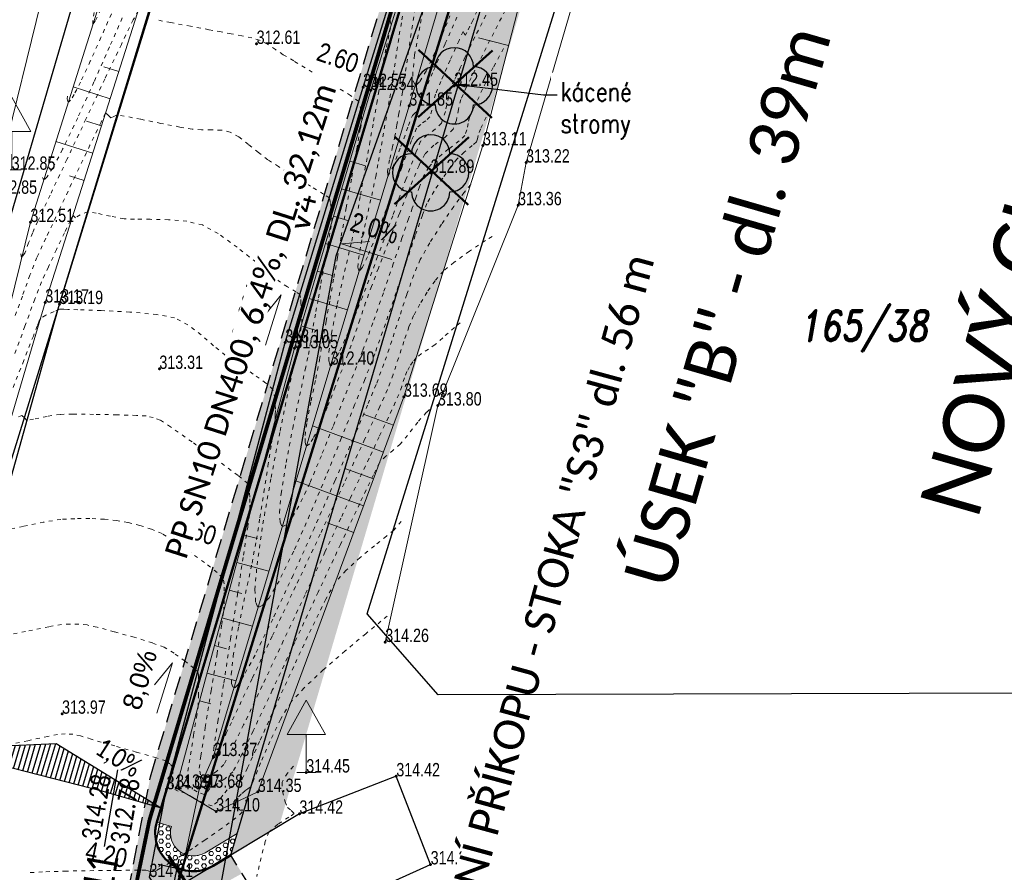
# Model space of a CAD drawing. Header units: feet. Extents: x -783217 to -782936, y -1044805 to -1043930.
# Tile 9 of 81: x -783120 to -783094, y -1044684 to -1044661. Entities that reach past the tile are written whole.
import ezdxf
from ezdxf import colors
from ezdxf.entities.mleader import LeaderData, LeaderLine
from ezdxf.enums import TextEntityAlignment as Align
from ezdxf.math import Vec2, Vec3

# ---------------------------------------------------------------- set-up
doc = ezdxf.new("R2010")
doc.units = ezdxf.units.FT
doc.header["$MEASUREMENT"] = 0
for name, pattern in [('ACAD_ISO07W100', [3, 0, -3]), ('V1a', [1, 1, 0]), ('ČÁRKOVANÁ', [0.75, 0.5, -0.25])]:
    doc.linetypes.add(name, pattern=pattern)
doc.layers.get('Defpoints').update_dxf_attribs({"lineweight": 9})
for name, color, linetype, lineweight in [('_DZ vodorovné', 5, 'Continuous', 15), ('BOURÁNÍ', 1, 'Continuous', 50), ('Dopravní zařízen', 7, 'Continuous', 13), ('K_silniční obrubník', 1, 'Continuous', 50), ('K_záhon. obr.', 202, 'Continuous', 30), ('KAN-návrh', 16, 'KANVBRDO', 50), ('KAN-popis', 14, 'Continuous', 30), ('KN_hranice pozemků', 140, 'Continuous', 30), ('popis kan', 1, 'Continuous', 25), ('POPIS-VELKÉ', 1, 'Continuous', 50), ('S_UV NOVÉ', 14, 'Continuous', 30), ('Vrstevnice', 250, 'ACAD_ISO07W100', 15), ('Vrstva 51', 7, 'Continuous', 0), ('Z_svahování', 36, 'Continuous', 9), ('Z_VÝŠKY', 7, 'Continuous', 9), ('Z_VÝŠKY NETISK', 252, 'Continuous', 9), ('ŠRAFY', 9, 'Continuous', 9), ('šrafy varovné pásy', 230, 'Continuous', 5)]:
    doc.layers.add(name, color=color, linetype=linetype, lineweight=lineweight)
doc.layers.add('A-sklony', color=7, linetype='Continuous', true_color=0xfa052e)
for name, color, linetype in [('A_kóty', 1, 'Continuous'), ('A_výšky a sklony', 1, 'Continuous'), ('K-HRANA KOMUNIKACE', 1, 'Continuous'), ('KN_čísla pozemků', 140, 'Continuous'), ('nové sklony', 1, 'Continuous'), ('S-Popis', 1, 'Continuous'), ('Z_hrany ploch', 7, 'Continuous'), ('Z_stromy', 114, 'Continuous')]:
    doc.layers.add(name, color=color, linetype=linetype)
doc.layers.add('SRF_CHODNÍKY', color=7, linetype='Continuous', lineweight=25, true_color=0xf5f089)
doc.layers.add('šrafy zeleň', color=7, linetype='Continuous', lineweight=13, true_color=0xdaf1b1)
doc.styles.add('calibri', font='calibri.ttf')
doc.styles.add('Legend', font='calibri.ttf')
doc.styles.add('RomanD', font='romand.shx', dxfattribs={"width": 0.7, "oblique": 10})
doc.styles.add('ROMANS', font='romans.shx', dxfattribs={"width": 0.8})
doc.styles.add('Style-cs_Working', font='cs_Working.shx')
doc.styles.add('znacky', font='arial.ttf')
doc.linetypes.add('6.2321', pattern='A,3.5,-4,[24,dgnlstyle-is.shx,S=0.015865,R=0,X=0,Y=0],6,-3,3.5', length=20)
doc.linetypes.add('KANVBRDO', pattern='A,7,-6.5,[6,civil.shx,S=1,R=0,X=0,Y=0],-6.5', length=20)
doc.dimstyles.new('situ 250', dxfattribs={"dimscale": 0.25, "dimtxt": 2, "dimasz": 2.2, "dimexe": 2, "dimexo": 2, "dimgap": 0.8, "dimtad": 1, "dimrnd": 0.05, "dimzin": 3, "dimtxsty": 'ROMANS', "dimblk": 'ARCHTICK', "dimcen": 0.09, "dimdle": 1, "dimadec": 1, "dimazin": 3, "dimtfac": 1, "dimtofl": 0, "dimtmove": 0, "dimatfit": 2, "dimldrblk": 'TerminatorOpen_0.5', "dimfxl": 4, "dimfxlon": 1, "dimfrac": 2, "dimtzin": 3, "dimarcsym": 0})

# ---------------------------------------------------------------- blocks, each defined once
blk = doc.blocks.new('5.270')
at = {"layer": 'Dopravní zařízen', "linetype": 'Continuous'}
for p, q in [((0, 3.8), (-1, 2)), ((0, 3.8), (1, 2)), ((1, 2), (-1, 2)), ((0, 2), (0, 0)), ((-0.5, 0), (0.5, 0))]:
    blk.add_line(p, q, dxfattribs=at)
blk = doc.blocks.new('STL')
at = {"layer": 'Z_stromy', "linetype": 'Continuous'}
blk.add_circle((0, 0.001), 0.001, dxfattribs=at)
for centre, start, end in [((0.001, 1.001), 359.9964, 179.9964), ((-1, 0.001), 89.9964, 269.9964), ((1, 0.001), 269.9964, 89.9964), ((0, -0.999), 179.9964, 359.9964)]:
    blk.add_arc(centre, 1, start, end, dxfattribs=at)
blk = doc.blocks.new('_ArchTick')
at = {"color": 0, "linetype": 'ByBlock', "const_width": 0.15}
blk.add_lwpolyline([(-0.5, -0.5), (0.5, 0.5)], dxfattribs=at)
blk = doc.blocks.new('*D53')
at = {"layer": 'A_kóty', "color": 0, "linetype": 'Continuous', "lineweight": -2, "ltscale": 0.5, "transparency": 16777216}
for p, q in [((-783116.131, -1044683.179), (-783117.235, -1044688.414)), ((-783116.183, -1044683.424), (-783116.672, -1044683.321)), ((-783117.183, -1044688.17), (-783117.673, -1044688.067))]:
    blk.add_line(p, q, dxfattribs=at)
at = {"layer": 'Defpoints', "color": 0, "linetype": 'Continuous', "ltscale": 0.5, "transparency": 16777216}
for p in [(-783116.042, -1044683.454), (-783117.183, -1044688.17), (-783117.042, -1044688.2)]:
    blk.add_point(p, dxfattribs=at)
at = {"layer": 'A_kóty', "color": 0, "linetype": 'Continuous', "lineweight": -2, "ltscale": 0.5, "transparency": 16777216, "xscale": 0.55, "yscale": 0.55, "zscale": 0.55}
for p, rotation in [((-783116.183, -1044683.424), 78.09685045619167), ((-783117.183, -1044688.17), 258.0968504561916)]:
    blk.add_blockref('_ArchTick', p, dxfattribs=dict(at, rotation=rotation))
at = {"layer": 'A_kóty', "color": 0, "linetype": 'Continuous', "ltscale": 0.5, "transparency": 16777216, "insert": (-783117.17, -1044685.694), "char_height": 0.5, "attachment_point": 5, "rotation": 78.0969, "style": 'ROMANS'}
blk.add_mtext('4,85', dxfattribs=at)
blk = doc.blocks.new('TerminatorOpen_0.5')
at = {"color": 0, "linetype": 'ByBlock', "lineweight": -2}
for q in [(-1, 0.25), (-1, 0), (-1, -0.25)]:
    blk.add_line((0, 0), q, dxfattribs=at)
blk = doc.blocks.new('SKLON CH')
at = {"layer": 'A_výšky a sklony', "lineweight": 15, "ltscale": 0.1}
blk.add_lwpolyline([(0.437, -0.148), (-0.872, 0.295), (-0.135, 0.336)], dxfattribs=at)
at = {"layer": 'A_výšky a sklony', "style": 'znacky', "width": 0.8}
blk.add_text('2,0%%%', height=0.5, rotation=341.7285, dxfattribs=at).set_placement((-0.674, 0.649))

msp = doc.modelspace()

# ---------------------------------------------------------------- hatches: boundary and pattern name
at = {"layer": 'A-sklony'}
h = msp.add_hatch(dxfattribs=at)
h.set_pattern_fill('ANSI31', angle=388.6037)
h.set_pattern_definition([(73.603703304, (-839933.72203, 256161.60741), (-0.119916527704, 0.035284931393), [])])
h.paths.add_polyline_path([(-783122.483, -1044680.288), (-783118.109, -1044681.409), (-783116.586, -1044681.841), (-783119.344, -1044680.146)])
at = {"layer": 'SRF_CHODNÍKY', "linetype": 'Continuous', "ltscale": 0.5}
h = msp.add_hatch(color=256, dxfattribs=at)
h.dxf.hatch_style = 1
edge = h.paths.add_edge_path()
edge.add_arc((-783103.557, -1044652.176), 2, 163.3627, 163.7243)
edge.add_line((-783105.477, -1044651.615), (-783105.474, -1044651.603))
h.paths.add_polyline_path([(-783107.489, -1044658.426), (-783109.45, -1044657.925), (-783116.707, -1044682.211), (-783114.602, -1044682.506)])
h = msp.add_hatch(color=256, dxfattribs=at)
h.dxf.hatch_style = 1
h.paths.add_polyline_path([(-783116.324, -1044682.326), (-783116.707, -1044682.211), (-783114.602, -1044682.506), (-783115.439, -1044683.011, -0.685559)])
at = {"layer": 'ŠRAFY', "linetype": 'Continuous', "ltscale": 0.5}
h = msp.add_hatch(color=256, dxfattribs=at)
h.dxf.hatch_style = 1
edge = h.paths.add_edge_path()
edge.add_line((-783116.875, -1044681.025), (-783117.468, -1044684.087))
edge.add_arc((-783116.599, -1044683.593), 1, 209.5996, 301.0806)
edge.add_line((-783116.082, -1044684.45), (-783114.471, -1044683.555))
edge.add_line((-783114.471, -1044683.555), (-783114.77, -1044683.075))
edge.add_line((-783114.77, -1044683.075), (-783115.233, -1044683.354))
edge.add_arc((-783115.749, -1044682.498), 1, 163.3627, 301.0806, ccw=False)
edge.add_line((-783116.707, -1044682.211), (-783109.45, -1044657.925))
edge.add_line((-783109.45, -1044657.925), (-783109.935, -1044657.801))
edge.add_line((-783109.935, -1044657.801), (-783116.875, -1044681.025))
at = {"layer": 'šrafy varovné pásy', "ltscale": 0.5}
h = msp.add_hatch(dxfattribs=at)
h.set_pattern_fill('HEX', color=256, scale=0.5)
h.set_pattern_definition([(0, (0, 0), (0, 0.108253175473), [0.0625, -0.125]), (120, (0, 0), (-0.09375, -0.0541265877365), [0.0625, -0.125]), (60, (0.0625, 0), (-0.09375, 0.0541265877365), [0.0625, -0.125])])
h.paths.add_polyline_path([(-783116.324, -1044682.326), (-783116.707, -1044682.211, 0.68547), (-783115.233, -1044683.354), (-783114.77, -1044683.075), (-783114.602, -1044682.506), (-783115.439, -1044683.011, -0.685559)])
h.paths.add_polyline_path([(-783115.692, -1044687.513), (-783115.535, -1044686.829), (-783116.927, -1044688.095, 0.050432), (-783117.6, -1044688.843), (-783117.277, -1044689.079, -0.050432), (-783116.658, -1044688.391)])
at = {"layer": 'šrafy zeleň', "ltscale": 0.5}
h = msp.add_hatch(color=256, dxfattribs=at)
h.dxf.hatch_style = 1
h.paths.add_polyline_path([(-783100.821, -1044653.472), (-783099.297, -1044650.802), (-783100.026, -1044650.061), (-783100.099, -1044650.189), (-783101.091, -1044651.926, 0.485755), (-783106.189, -1044653.996), (-783107.489, -1044658.426), (-783114.77, -1044683.075), (-783113.501, -1044682.31), (-783106.53, -1044658.709), (-783105.228, -1044654.276, -0.620404)])

# ---------------------------------------------------------------- linework, layer by layer
at = {"layer": '_DZ vodorovné', "linetype": 'V1a', "const_width": 0.1}
msp.add_lwpolyline([(-783116.899, -1044682.154), (-783108.534, -1044654.16)], dxfattribs=at)
at = {"layer": '_DZ vodorovné', "linetype": 'ČÁRKOVANÁ', "const_width": 0.1}
msp.add_lwpolyline([(-783118.453, -1044689.699), (-783116.899, -1044682.154)], dxfattribs=at)
at = {"layer": 'A-sklony', "color": 7}
msp.add_lwpolyline([(-783118.109, -1044681.409), (-783118.109, -1044681.408), (-783118.109, -1044681.409), (-783122.483, -1044680.288), (-783119.344, -1044680.146), (-783116.586, -1044681.841)], close=True, dxfattribs=at)
at = {"layer": 'BOURÁNÍ', "linetype": 'Continuous', "ltscale": 0.5}
for points in [[(-783109.86, -1044663.735), (-783107.909, -1044661.979)], [(-783107.925, -1044663.752), (-783109.845, -1044661.962)], [(-783110.48, -1044666.015), (-783108.529, -1044664.259)], [(-783108.545, -1044666.032), (-783110.465, -1044664.242)]]:
    msp.add_lwpolyline(points, dxfattribs=at)
at = {"layer": 'BOURÁNÍ', "color": 146, "linetype": '6.2321', "lineweight": 18, "ltscale": 0.1, "true_color": 0x105689}
msp.add_lwpolyline([(-783117.27, -1044689.28), (-783115.59, -1044681.31)], dxfattribs=at)
at = {"layer": 'K-HRANA KOMUNIKACE', "linetype": 'ČÁRKOVANÁ'}
for points in [[(-783116.875, -1044681.025), (-783109.935, -1044657.801)], [(-783118.744, -1044690.672), (-783116.875, -1044681.025)], [(-783113.42, -1044685.246), (-783114.77, -1044683.075)]]:
    msp.add_lwpolyline(points, dxfattribs=at)
at = {"layer": 'K_silniční obrubník', "linetype": 'Continuous', "ltscale": 0.5}
msp.add_lwpolyline([(-783114.77, -1044683.075), (-783115.233, -1044683.354, -0.68547), (-783116.707, -1044682.211), (-783108.095, -1044653.391, -0.720856), (-783097.664, -1044653.065), (-783097.529, -1044653.433)], format="xyb", dxfattribs=at)
at = {"layer": 'K_záhon. obr.'}
msp.add_lwpolyline([(-783114.77, -1044683.075), (-783107.489, -1044658.426)], dxfattribs=at)
at = {"layer": 'KAN-návrh', "ltscale": 0.2}
msp.add_lwpolyline([(-783121.109, -1044707.811), (-783116.294, -1044684.252), (-783106.748, -1044653.522)], dxfattribs=at)
at = {"layer": 'nové sklony', "lineweight": 15, "ltscale": 0.1}
for points in [[(-783113.857, -1044669.711), (-783113.45, -1044668.391), (-783113.914, -1044668.964)], [(-783116.705, -1044679.357), (-783116.298, -1044678.037), (-783116.763, -1044678.61)]]:
    msp.add_lwpolyline(points, dxfattribs=at)
at = {"layer": 'S-Popis'}
msp.add_lwpolyline([(-783118.08, -1044682.849), (-783117.727, -1044680.843)], dxfattribs=at)
at = {"layer": 'Vrstevnice', "ltscale": 0.04}
for points, elevation in [([(-783109.901, -1044660.665), (-783110.006, -1044661.322), (-783110.108, -1044661.991), (-783110.199, -1044662.6), (-783110.269, -1044663.075), (-783110.31, -1044663.341), (-783110.36, -1044663.631), (-783110.414, -1044663.935), (-783110.466, -1044664.225), (-783110.526, -1044664.503), (-783110.605, -1044664.849), (-783110.661, -1044665.147), (-783110.652, -1044665.282), (-783110.523, -1044665.045), (-783110.311, -1044664.502), (-783110.108, -1044663.949), (-783110.009, -1044663.684), (-783109.934, -1044663.619), (-783109.86, -1044663.554), (-783109.829, -1044663.438), (-783109.795, -1044663.3), (-783109.693, -1044663.06), (-783109.454, -1044662.508), (-783109.146, -1044661.801), (-783108.838, -1044661.099)], 312), ([(-783109.642, -1044660.526), (-783109.817, -1044661.359), (-783109.95, -1044662.101), (-783109.998, -1044662.555), (-783109.987, -1044662.778), (-783109.952, -1044662.858), (-783109.926, -1044662.875), (-783109.893, -1044662.871), (-783109.81, -1044662.794), (-783109.648, -1044662.527), (-783109.386, -1044661.963), (-783109.025, -1044661.074)], 311.8), ([(-783117.193, -1044660.934), (-783117.322, -1044661.18), (-783117.634, -1044661.822), (-783118.068, -1044662.732), (-783118.564, -1044663.781), (-783119.062, -1044664.838), (-783119.502, -1044665.774), (-783119.824, -1044666.461), (-783119.967, -1044666.768), (-783120.065, -1044667.026), (-783120.165, -1044667.294), (-783120.249, -1044667.411), (-783120.285, -1044667.234)], 312.6), ([(-783118.345, -1044660.988), (-783118.385, -1044661.194), (-783118.381, -1044661.296), (-783118.311, -1044661.196), (-783118.19, -1044660.941)], 312), ([(-783117.611, -1044661.13), (-783117.946, -1044661.891), (-783118.353, -1044662.807), (-783118.78, -1044663.746), (-783119.176, -1044664.573), (-783119.435, -1044665.066), (-783119.579, -1044665.291), (-783119.644, -1044665.357), (-783119.667, -1044665.362), (-783119.689, -1044665.347), (-783119.7, -1044665.316)], 312.4), ([(-783117.898, -1044661.025), (-783118.17, -1044661.639), (-783118.449, -1044662.263), (-783118.705, -1044662.811), (-783118.872, -1044663.135), (-783118.965, -1044663.283), (-783119.009, -1044663.326), (-783119.024, -1044663.329), (-783119.04, -1044663.316), (-783119.055, -1044663.251), (-783119.05, -1044663.184)], 312.2), ([(-783110.668, -1044676.813), (-783110.832, -1044676.946), (-783111.233, -1044677.274), (-783111.77, -1044677.724), (-783112.343, -1044678.221), (-783112.849, -1044678.693), (-783113.19, -1044679.065), (-783113.468, -1044679.522), (-783113.744, -1044680.093), (-783113.987, -1044680.657), (-783114.162, -1044681.092), (-783114.238, -1044681.276), (-783114.318, -1044681.337), (-783114.403, -1044681.395), (-783114.497, -1044681.476), (-783114.641, -1044681.614), (-783114.714, -1044681.726), (-783114.589, -1044681.84), (-783114.469, -1044681.949), (-783114.632, -1044682.097), (-783115.009, -1044682.375), (-783115.441, -1044682.677), (-783115.767, -1044682.9), (-783116.042, -1044683.075), (-783116.359, -1044683.269), (-783116.624, -1044683.426), (-783116.741, -1044683.494), (-783116.806, -1044683.502), (-783116.872, -1044683.506), (-783116.934, -1044683.489), (-783116.995, -1044683.472), (-783117.195, -1044683.472), (-783117.693, -1044683.475), (-783118.361, -1044683.482), (-783119.074, -1044683.494), (-783119.702, -1044683.514), (-783120.119, -1044683.541)], 314.2), ([(-783113.127, -1044680.742), (-783113.279, -1044680.924), (-783113.425, -1044681.165), (-783113.417, -1044681.406), (-783113.341, -1044681.676), (-783113.281, -1044681.827), (-783113.184, -1044681.91), (-783113.106, -1044681.986), (-783113.248, -1044682.083), (-783113.536, -1044682.265), (-783113.77, -1044682.472), (-783113.863, -1044682.718), (-783113.971, -1044683.143), (-783114.089, -1044683.64)], 314.4)]:
    msp.add_lwpolyline(points, dxfattribs=dict(at, elevation=elevation))
at = {"layer": 'Vrstva 51', "color": 7, "linetype": 'Continuous', "lineweight": 53}
for p in [(-783114.09, -1044661.81), (-783111.3, -1044662.94), (-783111.1, -1044663.02), (-783108.91, -1044662.91), (-783110.09, -1044663.43), (-783108.16, -1044664.47), (-783107.03, -1044664.92), (-783109.53, -1044665.19), (-783107.24, -1044666.04), (-783120.02, -1044666.48), (-783119.63, -1044668.59), (-783119.26, -1044668.63), (-783113.34, -1044669.64), (-783113.1, -1044669.79), (-783112.15, -1044670.22), (-783116.64, -1044670.33), (-783110.23, -1044671.06), (-783109.34, -1044671.29), (-783110.72, -1044677.49), (-783119.19, -1044679.37), (-783115.22, -1044680.48), (-783112.79, -1044680.91), (-783110.43, -1044681.01), (-783116.45, -1044681.35), (-783116.2, -1044681.31), (-783115.59, -1044681.31), (-783114.06, -1044681.42), (-783115.15, -1044681.93), (-783112.97, -1044681.99), (-783109.53, -1044683.32)]:
    msp.add_point(p, dxfattribs=at)
at = {"layer": 'Z_hrany ploch', "linetype": 'Continuous', "flags": 128}
msp.add_lwpolyline([(-783132.86, -1044727.74), (-783129.98, -1044714.77), (-783128.51, -1044706.5), (-783127.06, -1044700.34), (-783125.91, -1044695.93), (-783124.4, -1044688.48), (-783122.31, -1044679.53), (-783119.26, -1044668.63), (-783116.89, -1044660.87), (-783114.51, -1044652.91), (-783110.01, -1044639.4), (-783109.04, -1044635.96), (-783109.74, -1044635.18), (-783110.39, -1044635.9), (-783111.06, -1044635.6), (-783111.41, -1044635.45), (-783112.4, -1044635.62)], dxfattribs=at)
at = {"layer": 'Z_svahování', "linetype": 'Continuous', "flags": 128}
for points in [[(-783123.17, -1044678.14), (-783122.48, -1044678.22), (-783119.63, -1044668.59), (-783117.15, -1044660.8), (-783114.7, -1044652.84), (-783110.12, -1044639.36), (-783109.42, -1044636.5), (-783109.74, -1044635.18)], [(-783123.17, -1044678.14), (-783120.99, -1044665.74), (-783119.5, -1044659.72), (-783117.27, -1044652.19), (-783112.46, -1044638.61), (-783111.06, -1044635.6)], [(-783122.87, -1044678.06), (-783120.02, -1044666.48), (-783118.06, -1044660.28), (-783115.87, -1044652.41), (-783111.34, -1044639), (-783110.38, -1044636.48)], [(-783114.06, -1044681.42), (-783115.15, -1044681.93), (-783116.2, -1044681.31), (-783113.1, -1044669.79), (-783111.1, -1044663.02), (-783108.57, -1044654.93), (-783106.69, -1044650.49), (-783106.14, -1044650.04), (-783104.7, -1044650.24), (-783105.68, -1044654.85)], [(-783115.59, -1044681.31), (-783115.22, -1044680.48), (-783112.15, -1044670.22), (-783110.09, -1044663.43), (-783107.69, -1044655.33), (-783105.99, -1044651.14)], [(-783114.06, -1044681.42), (-783110.23, -1044671.06), (-783108.16, -1044664.47), (-783105.68, -1044654.85)], [(-783107.486, -1044661.854), (-783108.28, -1044661.65)], [(-783117.702, -1044662.533), (-783118.091, -1044662.409)], [(-783117.929, -1044663.248), (-783118.9, -1044662.939)], [(-783118.157, -1044663.962), (-783118.545, -1044663.839)], [(-783118.384, -1044664.677), (-783119.353, -1044664.369)], [(-783111.652, -1044664.888), (-783111.241, -1044665.009)], [(-783118.612, -1044665.392), (-783118.999, -1044665.269)], [(-783111.864, -1044665.607), (-783110.842, -1044665.909)], [(-783112.077, -1044666.327), (-783111.67, -1044666.447)], [(-783112.289, -1044667.046), (-783111.278, -1044667.345)], [(-783112.502, -1044667.765), (-783112.099, -1044667.884)], [(-783112.714, -1044668.484), (-783111.713, -1044668.78)], [(-783112.927, -1044669.204), (-783112.528, -1044669.321)], [(-783110.506, -1044671.808), (-783111.27, -1044671.526)], [(-783110.767, -1044672.511), (-783112.63, -1044671.823)], [(-783111.027, -1044673.215), (-783111.754, -1044672.946)], [(-783111.287, -1044673.918), (-783113.06, -1044673.262)], [(-783111.547, -1044674.622), (-783112.238, -1044674.366)], [(-783114.417, -1044674.684), (-783114.072, -1044674.777)], [(-783114.612, -1044675.409), (-783113.77, -1044675.635)], [(-783114.807, -1044676.133), (-783114.478, -1044676.221)], [(-783115.002, -1044676.857), (-783114.201, -1044677.073)], [(-783115.197, -1044677.581), (-783114.884, -1044677.666)], [(-783115.392, -1044678.306), (-783114.631, -1044678.51)], [(-783115.586, -1044679.03), (-783115.29, -1044679.11)]]:
    msp.add_lwpolyline(points, dxfattribs=at)
at = {"layer": 'Z_svahování', "color": 116, "linetype": 'Continuous', "true_color": 0x136734, "flags": 128}
msp.add_lwpolyline([(-783110.72, -1044677.49), (-783109.34, -1044671.29), (-783107.24, -1044666.04), (-783107.03, -1044664.92), (-783104, -1044654.55), (-783102.34, -1044654.15), (-783101.53, -1044655.8)], dxfattribs=at)
at = {"layer": 'šrafy varovné pásy'}
msp.add_lwpolyline([(-783116.324, -1044682.326), (-783116.707, -1044682.211)], dxfattribs=at)
msp.add_lwpolyline([(-783114.602, -1044682.506), (-783115.44, -1044683.012, -0.68547), (-783116.324, -1044682.326)], format="xyb", dxfattribs=at)

# ---------------------------------------------------------------- block references
at = {"layer": 'A_výšky a sklony', "linetype": 'Continuous', "rotation": 1.303372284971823}
msp.add_blockref('SKLON CH', (-783110.991, -1044667.325), dxfattribs=at)
at = {"layer": 'Dopravní zařízen', "linetype": 'Continuous', "xscale": 0.5, "yscale": 0.5, "zscale": 0.5}
for p in [(-783120.51, -1044665.11), (-783112.79, -1044680.91)]:
    msp.add_blockref('5.270', p, dxfattribs=at)
at = {"layer": 'Z_stromy', "linetype": 'Continuous', "xscale": 0.5, "yscale": 0.5, "zscale": 0.5}
for p in [(-783108.91, -1044662.91), (-783109.53, -1044665.19)]:
    msp.add_blockref('STL', p, dxfattribs=at)

# ---------------------------------------------------------------- texts
at = {"layer": '_DZ vodorovné', "linetype": 'V1a', "style": 'Legend'}
msp.add_text('V4', height=0.6, rotation=76.4299, dxfattribs=at).set_placement((-783113.33, -1044666.66), align=Align.TOP_LEFT)
at = {"layer": 'A-sklony', "color": 7, "lineweight": 30, "style": 'Legend', "width": 0.8}
msp.add_attdef('1,0%', (-783118.361, -1044680.393), '2,5%', height=0.5, rotation=327.3214, dxfattribs=at)
at = {"layer": 'A_výšky a sklony', "style": 'znacky', "width": 0.8}
for s, rotation, p in [('2.60', 340.8345, (-783112.555, -1044662.228)), ('3.60', 341.6976, (-783116.281, -1044674.624)), ('4.20', 348.1839, (-783118.608, -1044683.193))]:
    msp.add_text(s, height=0.5, rotation=rotation, dxfattribs=at).set_placement(p)
at = {"layer": 'KAN-popis', "style": 'calibri', "width": 0.8}
msp.add_text('Š11', height=0.8, rotation=80, dxfattribs=at).set_placement((-783117.962, -1044684.567))
at = {"layer": 'KN_čísla pozemků', "linetype": 'Continuous', "style": 'RomanD', "oblique": 10, "width": 0.8}
msp.add_text('165/38', height=0.8, dxfattribs=at).set_placement((-783098.191, -1044669.595), align=Align.CENTER)
at = {"layer": 'nové sklony', "style": 'znacky'}
for s, p in [('8,6%%%', (-783114.298, -1044669.664)), ('8,0%%%', (-783117.146, -1044679.31))]:
    msp.add_text(s, height=0.5, rotation=73.3287, dxfattribs=at).set_placement(p)
at = {"layer": 'S-Popis', "style": 'Legend', "width": 0.8}
for s, p in [('314.28', (-783118.2, -1044682.722)), ('312.78', (-783117.444, -1044682.819))]:
    msp.add_text(s, height=0.5, rotation=80, dxfattribs=at).set_placement(p)
at = {"layer": 'Z_VÝŠKY', "linetype": 'Continuous', "style": 'Style-cs_Working', "width": 0.8}
for s, p in [('312.61', (-783114.09, -1044661.81)), ('312.45', (-783108.91, -1044662.91)), ('312.54', (-783111.1, -1044663.02)), ('311.85', (-783110.09, -1044663.43)), ('313.11', (-783108.16, -1044664.47)), ('313.22', (-783107.03, -1044664.92)), ('312.85', (-783120.51, -1044665.11)), ('312.89', (-783109.53, -1044665.19)), ('312.85', (-783120.99, -1044665.74)), ('313.36', (-783107.24, -1044666.04)), ('312.51', (-783120.02, -1044666.48)), ('313.17', (-783119.63, -1044668.59)), ('313.10', (-783113.34, -1044669.64)), ('313.31', (-783116.64, -1044670.33)), ('312.40', (-783112.15, -1044670.22)), ('313.69', (-783110.23, -1044671.06)), ('314.26', (-783110.72, -1044677.49)), ('313.97', (-783119.19, -1044679.37)), ('313.37', (-783115.22, -1044680.48)), ('314.45', (-783112.79, -1044680.91)), ('314.42', (-783110.43, -1044681.01)), ('313.97', (-783116.2, -1044681.31)), ('314.35', (-783114.06, -1044681.42)), ('314.10', (-783115.15, -1044681.93)), ('314.42', (-783112.97, -1044681.99)), ('314.39', (-783109.53, -1044683.32)), ('314.21', (-783116.9, -1044683.65))]:
    msp.add_text(s, height=0.35, dxfattribs=at).set_placement(p)
at = {"layer": 'Z_VÝŠKY NETISK', "linetype": 'Continuous', "style": 'Style-cs_Working', "width": 0.8}
for s, p in [('312.57', (-783111.3, -1044662.94)), ('313.19', (-783119.26, -1044668.63)), ('313.05', (-783113.1, -1044669.79)), ('313.80', (-783109.34, -1044671.29)), ('314.05', (-783116.45, -1044681.35)), ('313.68', (-783115.59, -1044681.31))]:
    msp.add_text(s, height=0.35, dxfattribs=at).set_placement(p)

# ---------------------------------------------------------------- dimensions: what is measured, and where the dimension line sits
at = {"layer": 'A_kóty', "linetype": 'Continuous', "ltscale": 0.5}
dim = msp.add_aligned_dim(p1=(-783116.042, -1044683.454), p2=(-783117.042, -1044688.2), distance=-0.144, dimstyle='situ 250', dxfattribs=at)
dim.commit()
dim.dimension.update_dxf_attribs({"geometry": '*D53', "text_midpoint": (-783117.17, -1044685.694)})

# ---------------------------------------------------------------- next in the draw order: texts
at = {"layer": 'POPIS-VELKÉ', "linetype": 'ByBlock', "insert": (-783104.489, -1044675.79), "char_height": 1.3, "attachment_point": 1, "rotation": 73.8507, "style": 'calibri', "bg_fill": 3, "box_fill_scale": 1, "bg_fill_color": 256, "bg_fill_transparency": 0}
msp.add_mtext_dynamic_manual_height_columns('ÚSEK "B" - dl. 39m', width=15.16632, gutter_width=1, heights=[0], dxfattribs=at)

# ---------------------------------------------------------------- next in the draw order: linework, layer by layer
at = {"layer": 'Z_hrany ploch', "linetype": 'Continuous', "flags": 128}
msp.add_lwpolyline([(-783123.3, -1044715.46), (-783123.2, -1044715.39), (-783121.69, -1044706.77), (-783120.876, -1044701.68), (-783120.203, -1044698.523), (-783118.11, -1044689.17), (-783114.6, -1044685.98), (-783112.43, -1044684.63), (-783109.53, -1044683.32), (-783110.43, -1044681.01), (-783112.97, -1044681.99), (-783116.57, -1044684.16), (-783116.9, -1044683.65), (-783116.45, -1044681.35), (-783113.34, -1044669.64), (-783111.3, -1044662.94), (-783108.81, -1044654.91), (-783107.09, -1044650.24), (-783107.07, -1044649.96), (-783104.96, -1044649.03), (-783102.39, -1044648.66), (-783101.08, -1044648.99), (-783098.02, -1044652.1), (-783096.58, -1044656.01)], dxfattribs=at)

# ---------------------------------------------------------------- next in the draw order: texts
at = {"layer": 'S_UV NOVÉ', "insert": (-783110.38, -1044689.055), "char_height": 0.8, "attachment_point": 1, "rotation": 74.7387, "style": 'Legend', "bg_fill": 3, "box_fill_scale": 1, "bg_fill_color": 256, "bg_fill_transparency": 0}
msp.add_mtext_dynamic_manual_height_columns('ZATRUBNĚNÍ PŘÍKOPU - STOKA "S3" dl. 56 m', width=22.84074, gutter_width=3.75, heights=[0], dxfattribs=at)

# ---------------------------------------------------------------- next in the draw order: linework, layer by layer
at = {"layer": 'KN_hranice pozemků', "linetype": 'Continuous'}
for p, q in [((-783109.33, -1044678.87), (-783111.19, -1044676.75)), ((-783086.27, -1044678.81), (-783109.33, -1044678.87))]:
    msp.add_line(p, q, dxfattribs=at)
at = {"layer": 'Vrstevnice', "ltscale": 0.04}
for points, elevation in [([(-783107.474, -1044660.738), (-783107.877, -1044661.517), (-783108.274, -1044662.304), (-783108.588, -1044662.939), (-783108.74, -1044663.265), (-783108.803, -1044663.526), (-783108.853, -1044663.807), (-783108.941, -1044664.049), (-783109.152, -1044664.254), (-783109.444, -1044664.468), (-783109.686, -1044664.699), (-783109.832, -1044664.994), (-783110.068, -1044665.557), (-783110.353, -1044666.272), (-783110.645, -1044667.023), (-783110.901, -1044667.693), (-783111.081, -1044668.167), (-783111.234, -1044668.592), (-783111.388, -1044669.045), (-783111.542, -1044669.504), (-783111.697, -1044669.946), (-783111.852, -1044670.35), (-783112.031, -1044670.804), (-783112.241, -1044671.336), (-783112.454, -1044671.841), (-783112.609, -1044672.152), (-783112.707, -1044672.295), (-783112.761, -1044672.335), (-783112.783, -1044672.335), (-783112.801, -1044672.322), (-783112.822, -1044672.258), (-783112.821, -1044672.079), (-783112.771, -1044671.722), (-783112.662, -1044671.165), (-783112.538, -1044670.584), (-783112.442, -1044670.088), (-783112.364, -1044669.621), (-783112.27, -1044669.082), (-783112.168, -1044668.509), (-783112.066, -1044667.937), (-783111.971, -1044667.405), (-783111.873, -1044666.85), (-783111.741, -1044666.106), (-783111.598, -1044665.301), (-783111.468, -1044664.565), (-783111.372, -1044664.027), (-783111.335, -1044663.816), (-783111.34, -1044663.729), (-783111.353, -1044663.558), (-783111.415, -1044663.319), (-783111.628, -1044663.166), (-783112.085, -1044662.879), (-783112.632, -1044662.548), (-783113.119, -1044662.256), (-783113.392, -1044662.093), (-783113.593, -1044661.959), (-783113.804, -1044661.821), (-783114.015, -1044661.711), (-783114.216, -1044661.652), (-783114.479, -1044661.597), (-783114.762, -1044661.545), (-783115.023, -1044661.497), (-783115.339, -1044661.437), (-783115.823, -1044661.348), (-783116.343, -1044661.252), (-783116.768, -1044661.17)], 312.6), ([(-783108.31, -1044660.941), (-783108.426, -1044661.193), (-783108.5, -1044661.348), (-783108.578, -1044661.509), (-783108.617, -1044661.584), (-783108.649, -1044661.534), (-783108.681, -1044661.485), (-783108.787, -1044661.717), (-783109.02, -1044662.239), (-783109.264, -1044662.795), (-783109.402, -1044663.127), (-783109.453, -1044663.334), (-783109.496, -1044663.553), (-783109.554, -1044663.719), (-783109.658, -1044663.824), (-783109.791, -1044663.919), (-783109.902, -1044664.022), (-783110.029, -1044664.341), (-783110.288, -1044665.05), (-783110.618, -1044665.948), (-783110.954, -1044666.831), (-783111.187, -1044667.393), (-783111.32, -1044667.661), (-783111.38, -1044667.744), (-783111.401, -1044667.751), (-783111.418, -1044667.737), (-783111.436, -1044667.664), (-783111.424, -1044667.457), (-783111.355, -1044667.047), (-783111.218, -1044666.416), (-783111.073, -1044665.783), (-783110.968, -1044665.285), (-783110.897, -1044664.885), (-783110.821, -1044664.464), (-783110.744, -1044664.037), (-783110.67, -1044663.618), (-783110.602, -1044663.222), (-783110.54, -1044662.827), (-783110.478, -1044662.411), (-783110.415, -1044661.988), (-783110.351, -1044661.573), (-783110.284, -1044661.179), (-783110.188, -1044660.698)], 312.2), ([(-783108.081, -1044661.06), (-783108.369, -1044661.628), (-783108.506, -1044661.902), (-783108.63, -1044662.164), (-783108.755, -1044662.437), (-783108.813, -1044662.567), (-783108.851, -1044662.645), (-783108.917, -1044662.764), (-783109.008, -1044662.953), (-783109.062, -1044663.198), (-783109.144, -1044663.583), (-783109.248, -1044663.884), (-783109.411, -1044664.049), (-783109.621, -1044664.198), (-783109.794, -1044664.361), (-783109.921, -1044664.667), (-783110.178, -1044665.362), (-783110.524, -1044666.313), (-783110.919, -1044667.386), (-783111.32, -1044668.447), (-783111.687, -1044669.362), (-783111.927, -1044669.899), (-783112.063, -1044670.144), (-783112.127, -1044670.215), (-783112.15, -1044670.22), (-783112.173, -1044670.203), (-783112.201, -1044670.12), (-783112.199, -1044669.884), (-783112.132, -1044669.405), (-783111.977, -1044668.632), (-783111.785, -1044667.78), (-783111.6, -1044666.977), (-783111.47, -1044666.345), (-783111.368, -1044665.773), (-783111.251, -1044665.115), (-783111.132, -1044664.444), (-783111.024, -1044663.836), (-783110.94, -1044663.364), (-783110.895, -1044663.103), (-783110.852, -1044662.827), (-783110.809, -1044662.538), (-783110.764, -1044662.262), (-783110.691, -1044661.899), (-783110.605, -1044661.498), (-783110.563, -1044661.304), (-783110.591, -1044661.218), (-783110.604, -1044661.073)], 312.4), ([(-783107.621, -1044661.931), (-783107.888, -1044662.429), (-783108.169, -1044662.997), (-783108.399, -1044663.484), (-783108.512, -1044663.737), (-783108.551, -1044663.896), (-783108.581, -1044664.067), (-783108.635, -1044664.214), (-783108.786, -1044664.355), (-783109.059, -1044664.565), (-783109.356, -1044664.806), (-783109.578, -1044665.038), (-783109.714, -1044665.279), (-783109.823, -1044665.557), (-783109.918, -1044665.844), (-783110.011, -1044666.114), (-783110.11, -1044666.396), (-783110.283, -1044666.907), (-783110.51, -1044667.577), (-783110.77, -1044668.339), (-783111.045, -1044669.123), (-783111.313, -1044669.86), (-783111.555, -1044670.48), (-783111.802, -1044671.103), (-783112.088, -1044671.837), (-783112.394, -1044672.605), (-783112.699, -1044673.329), (-783112.985, -1044673.93), (-783113.185, -1044674.27), (-783113.313, -1044674.417), (-783113.384, -1044674.453), (-783113.416, -1044674.451), (-783113.443, -1044674.433), (-783113.478, -1044674.344), (-783113.492, -1044674.096), (-783113.447, -1044673.595), (-783113.318, -1044672.783), (-783113.145, -1044671.886), (-783112.964, -1044671.031), (-783112.815, -1044670.345), (-783112.735, -1044669.955), (-783112.673, -1044669.592), (-783112.606, -1044669.21), (-783112.538, -1044668.828), (-783112.473, -1044668.465), (-783112.405, -1044668.091), (-783112.315, -1044667.597), (-783112.224, -1044667.09), (-783112.151, -1044666.679), (-783112.12, -1044666.471), (-783112.125, -1044666.26), (-783112.14, -1044666.094), (-783112.154, -1044665.965), (-783112.185, -1044665.848), (-783112.335, -1044665.747), (-783112.676, -1044665.537), (-783113.104, -1044665.278), (-783113.514, -1044665.028), (-783113.799, -1044664.846), (-783114.046, -1044664.658), (-783114.303, -1044664.444), (-783114.554, -1044664.25), (-783114.782, -1044664.123), (-783115.014, -1044664.072), (-783115.273, -1044664.06), (-783115.536, -1044664.059), (-783115.784, -1044664.044), (-783116.103, -1044663.989), (-783116.599, -1044663.893), (-783117.13, -1044663.787), (-783117.559, -1044663.702), (-783117.745, -1044663.669), (-783117.83, -1044663.712), (-783117.912, -1044663.749), (-783117.983, -1044663.682), (-783118.048, -1044663.621), (-783118.168, -1044663.858), (-783118.458, -1044664.462), (-783118.846, -1044665.275), (-783119.256, -1044666.142), (-783119.615, -1044666.905), (-783119.849, -1044667.407), (-783120.034, -1044667.872), (-783120.229, -1044668.425), (-783120.424, -1044668.953)], 312.8), ([(-783108.079, -1044663.729), (-783108.221, -1044664.043), (-783108.285, -1044664.21), (-783108.305, -1044664.296), (-783108.328, -1044664.379), (-783108.438, -1044664.471), (-783108.652, -1044664.648), (-783108.845, -1044664.83), (-783108.999, -1044665.025), (-783109.215, -1044665.328), (-783109.442, -1044665.674), (-783109.626, -1044665.997), (-783109.747, -1044666.301), (-783109.934, -1044666.835), (-783110.168, -1044667.533), (-783110.434, -1044668.327), (-783110.716, -1044669.149), (-783110.995, -1044669.933), (-783111.257, -1044670.611), (-783111.524, -1044671.276), (-783111.873, -1044672.153), (-783112.275, -1044673.149), (-783112.701, -1044674.167), (-783113.12, -1044675.112), (-783113.504, -1044675.891), (-783113.766, -1044676.329), (-783113.927, -1044676.519), (-783114.013, -1044676.568), (-783114.049, -1044676.566), (-783114.079, -1044676.544), (-783114.119, -1044676.433), (-783114.134, -1044676.117), (-783114.081, -1044675.467), (-783113.927, -1044674.395), (-783113.712, -1044673.175), (-783113.475, -1044671.958), (-783113.256, -1044670.893), (-783113.093, -1044670.131), (-783113.027, -1044669.823), (-783113.001, -1044669.674), (-783112.975, -1044669.525), (-783112.937, -1044669.341), (-783112.904, -1044669.126), (-783112.91, -1044668.899), (-783112.929, -1044668.606), (-783112.94, -1044668.458), (-783112.955, -1044668.376), (-783113.06, -1044668.312), (-783113.282, -1044668.176), (-783113.493, -1044668.042), (-783113.71, -1044667.866), (-783114.107, -1044667.534), (-783114.598, -1044667.141), (-783115.095, -1044666.783), (-783115.511, -1044666.557), (-783115.918, -1044666.461), (-783116.398, -1044666.419), (-783116.88, -1044666.408), (-783117.293, -1044666.407), (-783117.566, -1044666.396), (-783117.924, -1044666.328), (-783118.295, -1044666.245), (-783118.522, -1044666.213), (-783118.718, -1044666.295), (-783118.841, -1044666.366), (-783118.903, -1044666.307), (-783118.967, -1044666.436), (-783119.124, -1044666.763), (-783119.333, -1044667.199), (-783119.549, -1044667.657), (-783119.73, -1044668.047), (-783119.907, -1044668.5), (-783120.163, -1044669.211), (-783120.462, -1044670.026)], 313), ([(-783108.481, -1044665.493), (-783108.652, -1044665.702), (-783108.925, -1044666.074), (-783109.244, -1044666.538), (-783109.554, -1044667.025), (-783109.801, -1044667.465), (-783109.973, -1044667.865), (-783110.156, -1044668.383), (-783110.35, -1044668.974), (-783110.55, -1044669.593), (-783110.754, -1044670.197), (-783110.959, -1044670.741), (-783111.184, -1044671.279), (-783111.558, -1044672.157), (-783112.037, -1044673.264), (-783112.577, -1044674.494), (-783113.136, -1044675.738), (-783113.669, -1044676.887), (-783114.133, -1044677.833), (-783114.426, -1044678.371), (-783114.585, -1044678.61), (-783114.657, -1044678.678), (-783114.682, -1044678.682), (-783114.71, -1044678.663), (-783114.746, -1044678.576), (-783114.755, -1044678.335), (-783114.702, -1044677.85), (-783114.561, -1044677.071), (-783114.382, -1044676.219), (-783114.211, -1044675.42), (-783114.094, -1044674.801), (-783114.006, -1044674.232), (-783113.901, -1044673.56), (-783113.794, -1044672.877), (-783113.7, -1044672.273), (-783113.632, -1044671.839), (-783113.605, -1044671.668), (-783113.603, -1044671.596), (-783113.603, -1044671.524), (-783113.599, -1044671.382), (-783113.61, -1044671.109), (-783113.667, -1044670.873), (-783113.846, -1044670.703), (-783114.179, -1044670.466), (-783114.567, -1044670.206), (-783114.911, -1044669.969), (-783115.217, -1044669.721), (-783115.547, -1044669.439), (-783115.891, -1044669.177), (-783116.239, -1044668.991), (-783116.704, -1044668.903), (-783117.413, -1044668.84), (-783118.169, -1044668.8), (-783118.778, -1044668.779), (-783119.042, -1044668.772), (-783119.151, -1044668.766), (-783119.259, -1044668.768), (-783119.398, -1044668.824), (-783119.618, -1044668.925), (-783119.75, -1044668.997), (-783119.801, -1044669.098), (-783119.841, -1044669.208), (-783119.942, -1044669.468), (-783120.192, -1044670.109), (-783120.537, -1044670.975)], 313.2), ([(-783107.922, -1044666.855), (-783108.092, -1044666.964), (-783108.515, -1044667.247), (-783108.917, -1044667.534), (-783109.195, -1044667.765), (-783109.416, -1044668.022), (-783109.625, -1044668.318), (-783109.814, -1044668.63), (-783109.976, -1044668.932), (-783110.099, -1044669.226), (-783110.232, -1044669.612), (-783110.372, -1044670.045), (-783110.516, -1044670.48), (-783110.662, -1044670.871), (-783110.861, -1044671.317), (-783111.26, -1044672.178), (-783111.8, -1044673.333), (-783112.423, -1044674.66), (-783113.071, -1044676.036), (-783113.686, -1044677.34), (-783114.21, -1044678.449), (-783114.585, -1044679.242), (-783114.752, -1044679.597), (-783114.876, -1044679.858), (-783115.017, -1044680.157), (-783115.134, -1044680.404), (-783115.184, -1044680.509), (-783115.256, -1044680.56), (-783115.215, -1044680.29), (-783115.106, -1044679.576), (-783114.951, -1044678.566), (-783114.772, -1044677.405), (-783114.593, -1044676.239), (-783114.436, -1044675.214), (-783114.324, -1044674.477), (-783114.279, -1044674.173), (-783114.271, -1044674.004), (-783114.273, -1044673.836), (-783114.271, -1044673.688), (-783114.279, -1044673.499), (-783114.322, -1044673.338), (-783114.578, -1044673.122), (-783115.13, -1044672.713), (-783115.784, -1044672.244), (-783116.344, -1044671.852), (-783116.617, -1044671.67), (-783116.798, -1044671.604), (-783116.988, -1044671.563), (-783117.241, -1044671.549), (-783117.753, -1044671.534), (-783118.364, -1044671.521), (-783118.913, -1044671.516), (-783119.241, -1044671.522), (-783119.583, -1044671.575), (-783119.937, -1044671.649), (-783120.114, -1044671.682), (-783120.178, -1044671.614), (-783120.24, -1044671.549), (-783120.38, -1044671.599)], 313.4), ([(-783108.754, -1044669.122), (-783108.909, -1044669.245), (-783109.214, -1044669.517), (-783109.415, -1044669.691), (-783109.589, -1044669.809), (-783109.773, -1044669.93), (-783109.909, -1044670.037), (-783110, -1044670.147), (-783110.082, -1044670.273), (-783110.151, -1044670.4), (-783110.216, -1044670.568), (-783110.289, -1044670.791), (-783110.364, -1044671.001), (-783110.457, -1044671.207), (-783110.638, -1044671.598), (-783110.878, -1044672.109), (-783111.145, -1044672.674), (-783111.407, -1044673.23), (-783111.633, -1044673.709), (-783111.884, -1044674.245), (-783112.3, -1044675.135), (-783112.822, -1044676.25), (-783113.391, -1044677.462), (-783113.947, -1044678.642), (-783114.431, -1044679.661), (-783114.784, -1044680.39), (-783114.948, -1044680.701), (-783115.136, -1044680.876), (-783115.358, -1044681.035), (-783115.495, -1044681.096), (-783115.562, -1044680.974), (-783115.596, -1044680.798), (-783115.552, -1044680.473), (-783115.436, -1044679.726), (-783115.283, -1044678.765), (-783115.128, -1044677.798), (-783115.006, -1044677.033), (-783114.953, -1044676.677), (-783114.943, -1044676.491), (-783114.94, -1044676.297), (-783114.943, -1044676.148), (-783114.943, -1044675.967), (-783114.977, -1044675.803), (-783115.128, -1044675.666), (-783115.459, -1044675.408), (-783115.873, -1044675.103), (-783116.274, -1044674.825), (-783116.566, -1044674.649), (-783116.843, -1044674.532), (-783117.149, -1044674.434), (-783117.462, -1044674.357), (-783117.76, -1044674.302), (-783118.085, -1044674.269), (-783118.465, -1044674.253), (-783118.858, -1044674.256), (-783119.223, -1044674.275), (-783119.667, -1044674.344), (-783120.21, -1044674.457), (-783120.685, -1044674.558)], 313.6), ([(-783109.556, -1044671.398), (-783109.637, -1044671.464), (-783109.869, -1044671.724), (-783110.138, -1044672.072), (-783110.325, -1044672.301), (-783110.509, -1044672.457), (-783110.705, -1044672.616), (-783110.868, -1044672.787), (-783111.03, -1044673.106), (-783111.39, -1044673.861), (-783111.892, -1044674.929), (-783112.478, -1044676.183), (-783113.093, -1044677.5), (-783113.68, -1044678.754), (-783114.183, -1044679.82), (-783114.546, -1044680.575), (-783114.711, -1044680.892), (-783114.924, -1044681.076), (-783115.177, -1044681.242), (-783115.316, -1044681.33), (-783115.389, -1044681.417), (-783115.464, -1044681.487), (-783115.653, -1044681.416), (-783115.842, -1044681.31), (-783115.894, -1044681.199), (-783115.922, -1044681.075), (-783115.895, -1044680.878), (-783115.826, -1044680.448), (-783115.741, -1044679.928), (-783115.666, -1044679.458), (-783115.627, -1044679.181), (-783115.614, -1044678.903), (-783115.611, -1044678.613), (-783115.613, -1044678.46), (-783115.617, -1044678.362), (-783115.632, -1044678.268), (-783115.734, -1044678.177), (-783115.966, -1044677.993), (-783116.252, -1044677.785), (-783116.514, -1044677.627), (-783116.82, -1044677.513), (-783117.296, -1044677.366), (-783117.82, -1044677.219), (-783118.273, -1044677.1), (-783118.533, -1044677.042), (-783118.752, -1044677.021), (-783118.984, -1044677.018), (-783119.205, -1044677.029), (-783119.535, -1044677.089), (-783120.147, -1044677.214), (-783120.848, -1044677.356)], 313.8), ([(-783110.302, -1044674.327), (-783110.496, -1044674.557), (-783110.689, -1044674.717), (-783111.005, -1044674.969), (-783111.379, -1044675.277), (-783111.743, -1044675.608), (-783112.029, -1044675.926), (-783112.278, -1044676.364), (-783112.662, -1044677.149), (-783113.12, -1044678.132), (-783113.591, -1044679.166), (-783114.015, -1044680.101), (-783114.33, -1044680.79), (-783114.474, -1044681.084), (-783114.59, -1044681.184), (-783114.731, -1044681.272), (-783114.859, -1044681.363), (-783114.979, -1044681.508), (-783115.113, -1044681.683), (-783115.255, -1044681.782), (-783115.478, -1044681.719), (-783115.761, -1044681.564), (-783115.958, -1044681.453), (-783116.145, -1044681.401), (-783116.294, -1044681.325), (-783116.309, -1044681.158), (-783116.288, -1044680.92), (-783116.283, -1044680.772), (-783116.362, -1044680.681), (-783116.463, -1044680.605), (-783116.716, -1044680.526), (-783117.244, -1044680.373), (-783117.807, -1044680.213), (-783118.163, -1044680.113), (-783118.429, -1044680.033), (-783118.707, -1044679.951), (-783118.904, -1044679.905), (-783119.107, -1044679.898), (-783119.311, -1044679.914), (-783119.56, -1044679.964), (-783120.089, -1044680.077), (-783120.758, -1044680.222)], 314)]:
    msp.add_lwpolyline(points, dxfattribs=dict(at, elevation=elevation))

# ---------------------------------------------------------------- next in the draw order: texts
at = {"layer": 'popis kan', "ltscale": 0.5, "insert": (-783116.513, -1044675.168), "char_height": 0.6, "attachment_point": 1, "rotation": 72.3225, "style": 'Legend', "bg_fill": 3, "box_fill_scale": 1.1, "bg_fill_color": 256, "bg_fill_transparency": 0}
msp.add_mtext_dynamic_manual_height_columns('PP SN10 DN400, 6,4%, DL. 32,12m', width=13.12507, gutter_width=3.75, heights=[0], dxfattribs=at)

# ---------------------------------------------------------------- next in the draw order: leaders
at = {"layer": 'BOURÁNÍ', "linetype": 'ByBlock', "lineweight": 13}
ml = msp.add_multileader_mtext('Standard', dxfattribs=at)
ml.set_content('kácené \\Pstromy', color=256, style='ROMANS')
ml.set_leader_properties()
ml.build(insert=Vec2(0, 0))
ml.multileader.update_dxf_attribs({"dogleg_length": 0.36, "arrow_head_size": 0.3})
ctx = ml.context
ctx.base_point, ctx.char_height, ctx.arrow_head_size, ctx.landing_gap_size, ctx.plane_origin = Vec3(-783106.215, -1044663.145), 0.5, 0.3, 0.09, Vec3(-783098.811, -1044665.253)
notes = []
notes.append((ctx, [(0, (1, 1, 0), (-783106.575, -1044663.145), (1, 0), 0.36, [(0, [(-783108.908, -1044662.869)], 0, [])])]))
ctx.mtext.insert, ctx.mtext.flow_direction = Vec3(-783106.125, -1044662.811), 5
ctx.mtext.has_bg_fill, ctx.mtext.bg_color, ctx.mtext.bg_scale_factor, ctx.mtext.bg_transparency, ctx.mtext.use_window_bg_color = 1, -1027028792, 1.5, 0, 1
for ctx, leaders in notes:
    for number, flags, end, landing, length, lines in leaders:
        leader = LeaderData()
        leader.index, (leader.has_last_leader_line, leader.has_dogleg_vector, leader.attachment_direction) = number, flags
        leader.last_leader_point, leader.dogleg_vector, leader.dogleg_length = Vec3(end), Vec3(landing), length
        for number, points, colour, breaks in lines:
            line = LeaderLine()
            line.index, line.vertices, line.color, line.breaks = number, Vec3.list(points), colors.encode_raw_color(colour), breaks
            leader.lines.append(line)
        ctx.leaders.append(leader)

# ---------------------------------------------------------------- next in the draw order: linework, layer by layer
at = {"layer": 'KN_hranice pozemků', "linetype": 'Continuous'}
for p, q in [((-783112.01, -1044667.37), (-783089.55, -1044603.92)), ((-783113.07, -1044640.86), (-783122.51, -1044673.02)), ((-783110.79, -1044641.26), (-783121.59, -1044676.15)), ((-783111.19, -1044676.75), (-783102.92, -1044650.14)), ((-783115.86, -1044688.43), (-783112.01, -1044667.37))]:
    msp.add_line(p, q, dxfattribs=at)

# ---------------------------------------------------------------- next in the draw order: texts
at = {"layer": 'POPIS-VELKÉ', "linetype": 'ByBlock', "insert": (-783096.739, -1044673.868), "char_height": 1.6, "attachment_point": 1, "rotation": 74.0283, "style": 'calibri', "bg_fill": 3, "box_fill_scale": 1, "bg_fill_color": 256, "bg_fill_transparency": 0}
msp.add_mtext_dynamic_manual_height_columns('NOVÝ CHODNÍK - celková dl. 499m, š. 1,25-2,0m', width=50.72116, gutter_width=1, heights=[0], dxfattribs=at)

doc.saveas('drawing.dxf')
